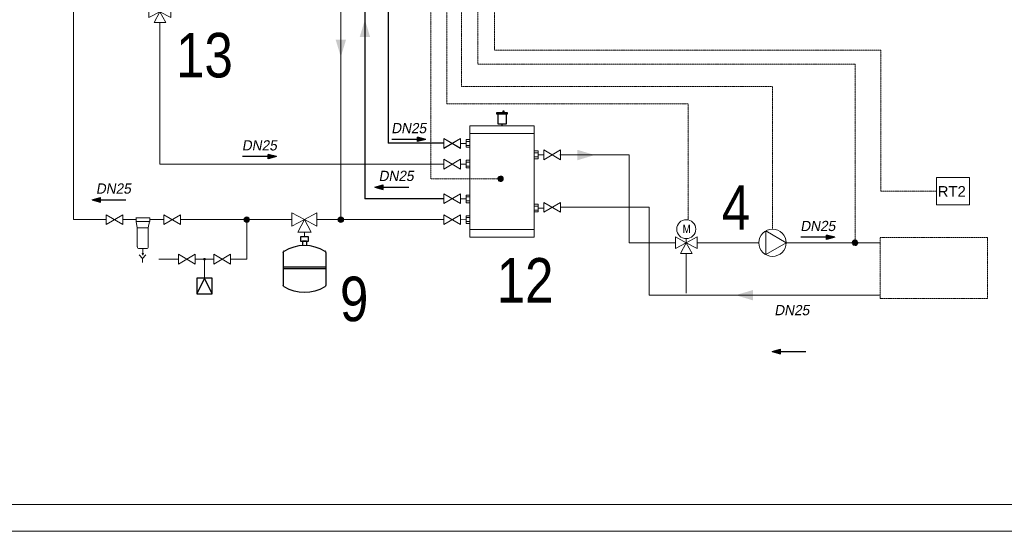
# Model space of a CAD drawing. Header units: millimetres. Extents: x 39871 to 53385, y 51832 to 57813.
# Tile 82 of 88: x 49173 to 51021, y 51832 to 52792. Entities that reach past the tile are written whole.
import ezdxf
from ezdxf import colors
from ezdxf.entities.mleader import LeaderData, LeaderLine
from ezdxf.lldxf.tags import DXFTag
from ezdxf.math import Vec2, Vec3

# ---------------------------------------------------------------- set-up
doc = ezdxf.new("R2010")
doc.units = ezdxf.units.MM
doc.linetypes.add('ACAD_ISO02W100', pattern=[15, 12, -3])
for name, color, linetype, lineweight in [('CALDAIA', 200, 'Continuous', 30), ('COLLEGAMENTI ELETTRICI', 3, 'Continuous', 30), ('IS_KAN_OPIS', 7, 'Continuous', 30), ('IS_KT_OPIS', 100, 'Continuous', 15), ('MANDATA', 12, 'Continuous', 30), ('RETE IDRICA', 140, 'Continuous', 30), ('RITORNO', 160, 'Continuous', 30)]:
    doc.layers.add(name, color=color, linetype=linetype, lineweight=lineweight)
doc.layers.add('IS_Powrót', color=5, linetype='DASH', lineweight=30, true_color=0x0000ff)
doc.layers.add('IS_Zasilanie', color=1, linetype='SOLID', lineweight=30, true_color=0xff0000)
for name, color, linetype in [('SCRITTE', 7, 'Continuous'), ('SIMBOLI IDRAULICI', 7, 'Continuous'), ('Simboli_idraulici', 7, 'Continuous')]:
    doc.layers.add(name, color=color, linetype=linetype)
doc.styles.add('ARIAL', font='ARIALN.TTF')
doc.styles.get("Standard").update_dxf_attribs({"font": 'GOTHIC.TTF'})
tags = doc.linetypes.add('DASH', pattern=[15, 10, -5]).pattern_tags.tags
tags[6:7] = [DXFTag(74, 4), DXFTag(75, 0), DXFTag(340, '0'), DXFTag(46, 0.0), DXFTag(50, 0.0), DXFTag(44, 0.0), DXFTag(45, 0.0)]
tags[4:5] = [DXFTag(74, 4), DXFTag(75, 0), DXFTag(340, '0'), DXFTag(46, 0.0), DXFTag(50, 0.0), DXFTag(44, 0.0), DXFTag(45, 0.0)]
tags = doc.linetypes.add('SOLID', pattern=[10, 10, 0]).pattern_tags.tags
tags[6:7] = [DXFTag(74, 4), DXFTag(75, 0), DXFTag(340, '0'), DXFTag(46, 0.0), DXFTag(50, 0.0), DXFTag(44, 0.0), DXFTag(45, 0.0)]
tags[4:5] = [DXFTag(74, 4), DXFTag(75, 0), DXFTag(340, '0'), DXFTag(46, 0.0), DXFTag(50, 0.0), DXFTag(44, 0.0), DXFTag(45, 0.0)]

# ---------------------------------------------------------------- blocks, each defined once
blk = doc.blocks.new('Vaso espansione')
at = {"layer": 'SIMBOLI IDRAULICI', "linetype": 'Continuous'}
for p, q in [((-3.28, 3.22), (-3.28, 8.25)), ((3.32, 3.22), (3.32, 8.25)), ((3.32, 5.72), (-3.28, 5.72)), ((3.32, 5.44), (-3.28, 5.44)), ((-0.27, 1.41), (-0.27, 2.06)), ((0.31, 1.41), (0.31, 2.06)), ((-0.59, 0.74), (-0.59, 1.41)), ((-0.59, 1.41), (0.62, 1.41)), ((0.62, 0.74), (-0.59, 0.74)), ((0.31, 1.41), (-0.27, 1.41)), ((0.62, 1.41), (0.62, 0.74))]:
    blk.add_line(p, q, dxfattribs=at)
at = {"layer": 'SIMBOLI IDRAULICI', "lineweight": 13}
for p, q in [((1.04, 0), (-1.04, 0)), ((-1.04, 0), (0, -1.94)), ((0, 0.74), (0, 0)), ((0, -1.94), (1.04, 0)), ((-1.93, -0.9), (-1.93, -2.98)), ((0, -1.94), (-1.93, -0.9)), ((0, -1.94), (1.94, -0.9)), ((1.94, -0.9), (1.94, -2.98)), ((-1.93, -2.98), (0, -1.94)), ((1.94, -2.98), (0, -1.94))]:
    blk.add_line(p, q, dxfattribs=at)
at = {"layer": 'SIMBOLI IDRAULICI', "linetype": 'Continuous'}
for centre, radius, start, end in [((0.02, 3.45), 5.97, 58.2527, 121.7473), ((-2.95, 8.25), 0.33, 121.7473, 180), ((2.99, 8.25), 0.33, 0, 58.2527), ((-2.95, 3.22), 0.33, 180, 238.2527), ((2.99, 3.22), 0.33, 301.7473, 0), ((0.02, 8.02), 5.97, 238.2527, 301.7473)]:
    blk.add_arc(centre, radius, start, end, dxfattribs=at)
blk = doc.blocks.new('Rubinetto')
at = {"layer": 'SIMBOLI IDRAULICI', "lineweight": 13}
for p, q in [((-2.59, 0.76), (0, -0.76)), ((0, 0.76), (-2.59, -0.76)), ((-2.59, 0.76), (-2.59, -0.76)), ((0, 0.76), (0, -0.76))]:
    blk.add_line(p, q, dxfattribs=at)
blk = doc.blocks.new('Valvola a 3 vie motorizzata')
at = {"layer": 'SIMBOLI IDRAULICI', "lineweight": 13}
for p, q in [((2.38, -1.04), (2.38, 1.04)), ((2.38, 1.04), (4.32, 0)), ((4.32, 0), (2.38, -1.04)), ((4.32, 0), (3.28, -1.94)), ((6.26, 1.04), (4.32, 0)), ((4.32, 0), (4.32, 0.72)), ((5.36, -1.94), (4.32, 0)), ((4.32, 0), (6.26, -1.04)), ((6.26, -1.04), (6.26, 1.04)), ((3.28, -1.94), (5.36, -1.94))]:
    blk.add_line(p, q, dxfattribs=at)
blk.add_circle((4.32, 2.41), 1.69, dxfattribs=at)
at = {"layer": 'SIMBOLI IDRAULICI', "lineweight": 13, "insert": (4.38, 1.71), "char_height": 1.5, "attachment_point": 8, "style": 'ARIAL'}
blk.add_mtext_dynamic_manual_height_columns('\\pxqc;M', width=3.125, gutter_width=12.5, heights=[0], dxfattribs=at)
blk = doc.blocks.new('*U30')
at = {"layer": 'SIMBOLI IDRAULICI', "lineweight": 13}
for p, q in [((0.46, 2.12), (0.46, -11.26)), ((0.46, 2.12), (8.17, 2.12)), ((0.46, 1.2), (8.17, 1.2)), ((8.17, 2.12), (8.17, -11.26)), ((0, 0.24), (0.46, 0.24)), ((0, -0.24), (0.46, -0.24)), ((8.64, -1.13), (8.17, -1.13)), ((0, -2.24), (0.46, -2.24)), ((8.64, -1.62), (8.17, -1.62)), ((0, -2.73), (0.46, -2.73)), ((0, -6.41), (0.46, -6.41)), ((0, -6.9), (0.46, -6.9)), ((8.64, -7.52), (8.17, -7.52)), ((8.64, -8.01), (8.17, -8.01)), ((0, -8.89), (0.46, -8.89)), ((0, -9.38), (0.46, -9.38)), ((0.46, -10.33), (8.17, -10.33)), ((0.46, -11.26), (8.17, -11.26))]:
    blk.add_line(p, q, dxfattribs=at)
at = {"layer": 'SIMBOLI IDRAULICI'}
blk.add_line((4.32, 2.12), (4.32, 2.36), dxfattribs=at)
for points in [[(4.94, 3.69), (4.94, 3.51), (3.7, 3.51), (3.7, 3.69)], [(4.85, 3.51), (3.79, 3.51), (3.79, 2.36), (4.85, 2.36)]]:
    blk.add_lwpolyline(points, close=True, dxfattribs=at)
blk.add_lwpolyline([(4.58, 3.69), (4.58, 3.86), (4.41, 3.86), (4.41, 3.69)], dxfattribs=at)
at = {"layer": 'SIMBOLI IDRAULICI', "lineweight": 13}
for points in [[(0.46, 0.46), (0, 0.46), (0, -0.46), (0.46, -0.46)], [(8.17, -0.91), (8.64, -0.91), (8.64, -1.84), (8.17, -1.84)], [(0.46, -2.02), (0, -2.02), (0, -2.94), (0.46, -2.94)], [(0.46, -7.11), (0, -7.11), (0, -6.19), (0.46, -6.19)], [(8.17, -8.22), (8.64, -8.22), (8.64, -7.3), (8.17, -7.3)], [(0.46, -9.6), (0, -9.6), (0, -8.68), (0.46, -8.68)]]:
    blk.add_lwpolyline(points, close=True, dxfattribs=at)
blk = doc.blocks.new('Circolatore')
at = {"layer": 'SIMBOLI IDRAULICI', "lineweight": 13}
blk.add_lwpolyline([(6.1, -0.01), (1.22, 2.81), (1.22, -2.83)], close=True, dxfattribs=at)
blk.add_circle((2.85, -0.01), 3.26, dxfattribs=at)
blk = doc.blocks.new('A$C78C94660')
h = blk.add_hatch(color=256)
h.dxf.hatch_style = 1
h.paths.add_polyline_path([(0, -1.29), (0, 1.29), (-4.83, 0)])
for p, q in [((-4.83, 0), (0, 1.29)), ((-4.83, 0), (0, -1.29)), ((0, 1.29), (0, -1.29)), ((0, 0), (15, 0))]:
    blk.add_line(p, q)
blk = doc.blocks.new('_None')

msp = doc.modelspace()

# ---------------------------------------------------------------- hatches: boundary and pattern name
at = {"layer": 'COLLEGAMENTI ELETTRICI', "linetype": 'ACAD_ISO02W100', "lineweight": 13, "ltscale": 0.02}
h = msp.add_hatch(color=256, dxfattribs=at)
h.dxf.hatch_style = 1
h.paths.add_polyline_path([(50080.3, 52493.4, 1), (50069.9, 52493.4, 1)])
h = msp.add_hatch(color=256, dxfattribs=at)
h.dxf.hatch_style = 1
h.paths.add_polyline_path([(50745.5, 52373.3, 1), (50735.2, 52373.3, 1)])
at = {"layer": 'RITORNO', "lineweight": 13}
h = msp.add_hatch(color=256, dxfattribs=at)
h.dxf.hatch_style = 1
h.paths.add_polyline_path([(49603.9, 52416.7, 1), (49593.5, 52416.7, 1)])
h = msp.add_hatch(color=256, dxfattribs=at)
h.dxf.hatch_style = 1
h.paths.add_polyline_path([(49780.5, 52416.7, 1), (49770.2, 52416.7, 1)])

# ---------------------------------------------------------------- linework, layer by layer
at = {"lineweight": 13}
for p, q in [((49390.6, 52420.3), (49416.6, 52420.3)), ((49390.9, 52413), (49390.9, 52420.3)), ((49416.6, 52413), (49390.9, 52413)), ((49390.9, 52413), (49393.3, 52401.2)), ((49416.4, 52413), (49413.9, 52401.2)), ((49416.6, 52420.3), (49416.6, 52413)), ((49393.3, 52401.2), (49413.9, 52401.2)), ((49393.3, 52401.2), (49393.3, 52365.8)), ((49413.9, 52401.2), (49413.9, 52365.8)), ((49410.4, 52362.3), (49396.8, 52362.3)), ((49403.6, 52362.3), (49403.6, 52353.2)), ((49403.2, 52343.9), (49396.8, 52350.3)), ((49402.4, 52353.2), (49404.9, 52353.2)), ((49402.4, 52353.2), (49403.6, 52350.1)), ((49409.6, 52350.3), (49403.2, 52343.9)), ((49403.2, 52336.3), (49403.2, 52343.9)), ((49403.6, 52350.1), (49404.9, 52353.2))]:
    msp.add_line(p, q, dxfattribs=at)
msp.add_lwpolyline([(50893.3, 52495.9), (50955.3, 52495.9), (50955.3, 52444.6), (50893.3, 52444.6)], close=True, dxfattribs=at)
at = {"linetype": 'ACAD_ISO02W100', "lineweight": 13, "ltscale": 0.02}
msp.add_lwpolyline([(50787.5, 52383.4), (50989.3, 52383.4), (50989.3, 52268.6), (50787.5, 52268.6)], close=True, dxfattribs=at)
at = {"lineweight": 13}
for centre, start, end in [((49396.9, 52365.8), 179.9508, 270.0768), ((49410.4, 52365.8), 269.9232, 0.0492)]:
    msp.add_arc(centre, 3.53, start, end, dxfattribs=at)
at = {"layer": 'CALDAIA', "lineweight": 13}
for p, q in [((49999.8, 52559.9), (50010.4, 52559.8)), ((49999.8, 52455.9), (50010.4, 52455.9))]:
    msp.add_line(p, q, dxfattribs=at)
at = {"layer": 'COLLEGAMENTI ELETTRICI', "linetype": 'ACAD_ISO02W100', "lineweight": 13, "ltscale": 0.02}
for p, q in [((50064, 53056.7), (50064, 52735)), ((50032.2, 53023.3), (50032.2, 52708.5)), ((50002.1, 52994.8), (50002.1, 52666.8)), ((49974.2, 52968.3), (49974.2, 52634.1)), ((49944.1, 52939.8), (49944.1, 52493.4)), ((50788.7, 52735), (50064, 52735)), ((50788.7, 52735), (50788.7, 52470.3)), ((50740.4, 52708.5), (50032.2, 52708.5)), ((50740.4, 52373.3), (50740.4, 52708.5)), ((50585.7, 52666.8), (50002.1, 52666.8)), ((50585.7, 52398.8), (50585.7, 52666.8)), ((50427.2, 52634.1), (49974.2, 52634.1)), ((50427.2, 52416.3), (50427.2, 52634.1)), ((50075.1, 52493.4), (49944.1, 52493.4)), ((50893.3, 52470.3), (50788.7, 52470.3))]:
    msp.add_line(p, q, dxfattribs=at)
for centre in [(50075.1, 52493.4), (50740.4, 52373.3)]:
    msp.add_circle(centre, 5.19, dxfattribs=at)
at = {"layer": 'IS_KT_OPIS', "color": 0}
for p, q in [((52421.3, 51881.6), (48321.3, 51881.6)), ((52471.3, 51831.6), (48271.3, 51831.6)), ((48271.3, 51831.6), (52471.3, 51831.6)), ((48271.3, 51831.6), (51241.3, 51831.6))]:
    msp.add_line(p, q, dxfattribs=at)
at = {"layer": 'IS_Powrót', "ltscale": 3}
msp.add_line((49968.6, 52455.9), (49820.5, 52455.9), dxfattribs=at)
msp.add_lwpolyline([(49418.4, 53788), (49820.5, 53788), (49820.5, 52455.9)], dxfattribs=at)
msp.add_solid([(49810.8, 52759.7), (49830.3, 52759.7), (49820.5, 52792)], dxfattribs=at)
at = {"layer": 'IS_Zasilanie', "ltscale": 3}
for p in [(49864.4, 54361.2), (49968.6, 52560)]:
    msp.add_line(p, (49864.4, 52560), dxfattribs=at)
at = {"layer": 'MANDATA', "lineweight": 13}
for p, q in [((49435.8, 52786.5), (49435.8, 52520.9)), ((50145.7, 52538.3), (50156.2, 52538.3)), ((50186.3, 52538.3), (50316.6, 52538.1)), ((50316.6, 52538.1), (50316.6, 52373.2)), ((49968.6, 52520.9), (49435.8, 52520.9)), ((49999.8, 52520.9), (50010.4, 52520.9)), ((50316.6, 52373.2), (50403.3, 52373.2)), ((50560, 52373.3), (50444.2, 52373.3)), ((50444.2, 52373.3), (50560, 52373.3)), ((50787.5, 52373.3), (50611, 52373.3))]:
    msp.add_line(p, q, dxfattribs=at)
msp.add_solid([(50219.5, 52528.2), (50219.5, 52547.7), (50251.9, 52538)], dxfattribs=at)
at = {"layer": 'RETE IDRICA', "lineweight": 13}
for p, q in [((49598.7, 52416.7), (49598.7, 52342.5)), ((49433.7, 52342.5), (49470.9, 52342.5)), ((49502.1, 52342.5), (49536.9, 52342.5)), ((49519.5, 52306.5), (49519.5, 52342.5)), ((49568.1, 52342.5), (49598.7, 52342.5))]:
    msp.add_line(p, q, dxfattribs=at)
at = {"layer": 'RETE IDRICA', "lineweight": 13, "const_width": 2.4}
msp.add_lwpolyline([(49518.3, 52342.5, 1), (49520.7, 52342.5, 1)], format="xyb", close=True, dxfattribs=at)
at = {"layer": 'RITORNO', "lineweight": 13}
for p, q in [((49775.3, 53426.1), (49775.3, 52416.7)), ((49273.4, 53051.1), (49273.4, 52416.7)), ((50145.7, 52438.3), (50156.3, 52438.3)), ((50187.5, 52440), (50354.1, 52440)), ((50354.1, 52440), (50354.1, 52274.9)), ((49273.4, 52416.7), (49335, 52416.7)), ((49350.6, 52416.7), (49350.7, 52416.7)), ((49366.3, 52416.7), (49390.9, 52416.7)), ((49416.6, 52416.7), (49443, 52416.7)), ((49458.6, 52416.7), (49458.6, 52416.7)), ((49474.2, 52416.7), (49683.6, 52416.7)), ((49706.9, 52416.7), (49707, 52416.7)), ((49730.3, 52416.7), (49968.6, 52416.7)), ((49859.3, 52416.7), (49859.4, 52416.7)), ((49999.8, 52416.7), (50010.4, 52416.6)), ((50423.8, 52352.8), (50423.8, 52278.4)), ((50787.5, 52274.9), (50354.1, 52274.9))]:
    msp.add_line(p, q, dxfattribs=at)
for centre in [(49598.7, 52416.7), (49775.3, 52416.7)]:
    msp.add_circle(centre, 5.19, dxfattribs=at)
for points in [[(49785.1, 52754.6), (49765.6, 52754.6), (49775.3, 52722.2)], [(50548.9, 52265.1), (50548.9, 52284.6), (50516.5, 52274.9)]]:
    msp.add_solid(points, dxfattribs=at)
at = {"layer": 'SIMBOLI IDRAULICI', "lineweight": 13}
for p, q in [((50403.3, 52362.3), (50403.3, 52384.3)), ((50403.3, 52384.3), (50423.7, 52373.3)), ((50444.2, 52384.3), (50423.7, 52373.3)), ((50423.7, 52373.3), (50423.7, 52380.9)), ((50444.2, 52362.3), (50444.2, 52384.3)), ((50423.7, 52373.3), (50403.3, 52362.3)), ((50423.7, 52373.3), (50412.8, 52352.8)), ((50434.7, 52352.8), (50423.7, 52373.3)), ((50423.7, 52373.3), (50444.2, 52362.3)), ((50412.8, 52352.8), (50434.7, 52352.8))]:
    msp.add_line(p, q, dxfattribs=at)
msp.add_circle((50423.7, 52398.8), 17.8, dxfattribs=at)
at = {"layer": 'Simboli_idraulici'}
for p, q in [((49519.5, 52306.5), (49505.1, 52277.7)), ((49533.9, 52306.5), (49505.1, 52306.5)), ((49505.1, 52306.5), (49505.1, 52277.7)), ((49533.9, 52277.7), (49519.5, 52306.5)), ((49533.9, 52277.7), (49533.9, 52306.5)), ((49505.1, 52277.7), (49533.9, 52277.7))]:
    msp.add_line(p, q, dxfattribs=at)

# ---------------------------------------------------------------- block references
at = {"color": 1, "lineweight": 13}
for name, p, xscale, yscale, zscale in [('Valvola a 3 vie motorizzata', (49390.1, 52807), 10.5580636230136, 10.5580636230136, 10.5580636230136), ('*U30', (50010.4, 52559.8), 15.6603046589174, 15.6603046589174, 15.6603046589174), ('Rubinetto', (49999.8, 52560), 12.06635842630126, 12.06635842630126, 12.06635842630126), ('Rubinetto', (49999.8, 52560), 12.06635842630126, 12.06635842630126, 12.06635842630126), ('Rubinetto', (49999.8, 52559.9), 12.06635842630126, 12.06635842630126, 12.06635842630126), ('Rubinetto', (49999.8, 52559.7), 12.06635842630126, 12.06635842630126, 12.06635842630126), ('Rubinetto', (50156.2, 52538.3), -12.06635842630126, 12.06635842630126, 12.06635842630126), ('Rubinetto', (49999.8, 52520.9), 12.06635842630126, 12.06635842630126, 12.06635842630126), ('Rubinetto', (49999.8, 52455.9), 12.06635842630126, 12.06635842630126, 12.06635842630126), ('Rubinetto', (50156.3, 52439.9), -12.06635842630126, 12.06635842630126, 12.06635842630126), ('Rubinetto', (49366.3, 52416.7), 12.06635842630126, 12.06635842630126, 12.06635842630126), ('Rubinetto', (49474.2, 52416.7), 12.06635842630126, 12.06635842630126, 12.06635842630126), ('Rubinetto', (49999.8, 52416.7), 12.06635842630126, 12.06635842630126, 12.06635842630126), ('Circolatore', (50563.2, 52373.4), 7.840000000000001, 7.840000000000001, 7.840000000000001), ('Rubinetto', (49502.1, 52342.5), 12.06635842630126, 12.06635842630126, 12.06635842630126), ('Rubinetto', (49568.1, 52342.5), 12.06635842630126, 12.06635842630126, 12.06635842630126)]:
    msp.add_blockref(name, p, dxfattribs=dict(at, xscale=xscale, yscale=yscale, zscale=zscale))
at = {"color": 6, "yscale": 3.2, "zscale": 3.2, "rotation": 180}
for p, xscale in [((49919.3, 52567.4), 3.2), ((49638.9, 52535), 3.2), ((49854.7, 52477.6), -3.2), ((49323.9, 52453.9), -3.2), ((50687, 52383.7), 3.2), ((50600.4, 52169.1), -3.2)]:
    msp.add_blockref('A$C78C94660', p, dxfattribs=dict(at, xscale=xscale))
at = {"color": 1, "lineweight": 13, "xscale": -12.06635842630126, "yscale": 12.06635842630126, "zscale": 12.06635842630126, "rotation": 180}
msp.add_blockref('Vaso espansione', (49706.9, 52393.3), dxfattribs=at)

# ---------------------------------------------------------------- texts
at = {"color": 3, "style": 'ARIAL'}
for s, height, p in [('13', 83.57, (49466.1, 52683.7)), ('4', 83.6, (50490.4, 52397.6)), ('12', 83.57, (50067.8, 52260.9)), ('9', 83.6, (49773.7, 52226.1))]:
    msp.add_text(s, height=height, dxfattribs=at).set_placement(p)
at = {"oblique": 10}
for p in [(49870, 52578.9), (49589.6, 52546.5), (49846.3, 52489.2), (49315.6, 52465.4), (50637.8, 52395.2), (50589, 52237.2)]:
    msp.add_text('DN25', height=19.2, dxfattribs=at).set_placement(p)
at = {"layer": 'SCRITTE', "insert": (50922, 52469.7), "char_height": 20, "width": 70.12, "attachment_point": 5}
msp.add_mtext('\\pxqc;{\\fArial|b0|i0|c0|p34;RT2}', dxfattribs=at)
at = {"layer": 'SIMBOLI IDRAULICI', "lineweight": 13, "insert": (50424.4, 52391.3), "char_height": 15.84, "attachment_point": 8, "style": 'ARIAL'}
msp.add_mtext_dynamic_manual_height_columns('\\pxqc;M', width=3.125, gutter_width=12.5, heights=[0], dxfattribs=at)

# ---------------------------------------------------------------- leaders
at = {"layer": 'IS_KAN_OPIS', "color": 212}
ml = msp.add_multileader_mtext('Standard', dxfattribs=at)
ml.set_content('\\pxql;{\\C256;Układ pompowy - \\A1;obieg ogrzewania\\Pgrzejnikowego 55/45%%DC; 35kPa; 11,3kW; 917,53kg/h\\P\\C1;Pompa  1~230V; 0,2kW}', color=212, style='ARIAL')
ml.set_leader_properties(color=212)
ml.set_arrow_properties(name='NONE')
ml.build(insert=Vec2(0, 0))
ml.multileader.update_dxf_attribs({"text_left_attachment_type": 6, "text_right_attachment_type": 6, "dogleg_length": 5, "arrow_head_size": 3})
ctx = ml.context
ctx.base_point, ctx.char_height, ctx.arrow_head_size, ctx.landing_gap_size, ctx.plane_origin = Vec3(45306.6, 52379.5), 30, 3, 1, Vec3(43632.7, 52295.4)
ctx.left_attachment, ctx.right_attachment = 6, 6
notes = []
notes.append((ctx, [(0, (1, 1, 0), (45301.6, 52379.5), (1, 0), 5, [(0, [(45125.4, 52771)], 0, [])])]))
ctx.mtext.insert, ctx.mtext.width, ctx.mtext.flow_direction = Vec3(45307.6, 52417.9), 8077.04, 5
for ctx, leaders in notes:
    for number, flags, end, landing, length, lines in leaders:
        leader = LeaderData()
        leader.index, (leader.has_last_leader_line, leader.has_dogleg_vector, leader.attachment_direction) = number, flags
        leader.last_leader_point, leader.dogleg_vector, leader.dogleg_length = Vec3(end), Vec3(landing), length
        for number, points, colour, breaks in lines:
            line = LeaderLine()
            line.index, line.vertices, line.color, line.breaks = number, Vec3.list(points), colors.encode_raw_color(colour), breaks
            leader.lines.append(line)
        ctx.leaders.append(leader)

doc.saveas('drawing.dxf')
